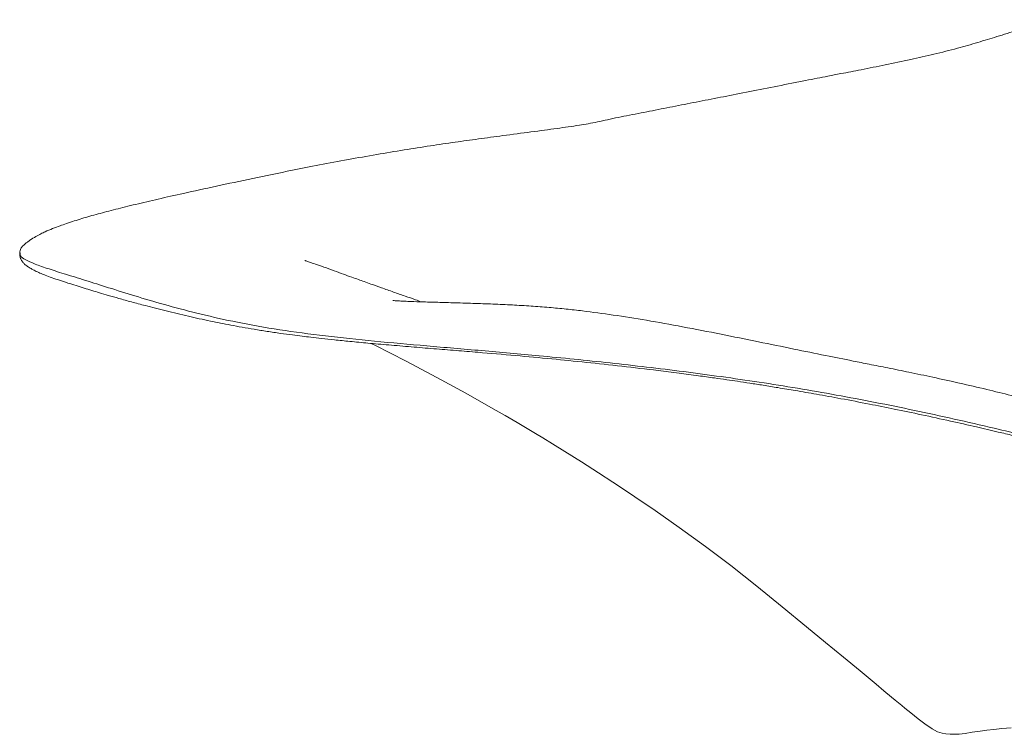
# Model space of a CAD drawing. Header units: millimetres. Extents: x 12 to 692, y 4 to 1144.
# Tile 1 of 7: x 12 to 240, y 4 to 169. Entities that reach past the tile are written whole.
import ezdxf

# ---------------------------------------------------------------- set-up
doc = ezdxf.new("R2010")
doc.units = ezdxf.units.MM

msp = doc.modelspace()

# ---------------------------------------------------------------- linework, layer by layer
at = {"color": 7, "linetype": 'Continuous', "lineweight": 15}
msp.add_line((12.52, 114.75), (12.51, 114.78), dxfattribs=at)
at = {"color": 7, "linetype": 'Continuous', "lineweight": 15, "flags": 128}
msp.add_lwpolyline([(93.61, 93.86), (94.5, 93.42), (101.7, 89.75), (108.8, 86), (115.48, 82.34), (121.81, 78.76), (124.6, 77.16), (127.32, 75.57), (129.67, 74.17), (131.61, 73.02), (133.28, 72.01), (135.49, 70.67), (138.33, 68.91), (142.19, 66.48), (146.16, 63.93), (149.47, 61.76), (152.13, 60), (154.56, 58.37), (159.22, 55.21), (164.79, 51.31), (170.84, 46.95), (176.73, 42.52), (182.74, 37.79), (188.6, 32.99), (194.17, 28.36), (198.6, 24.72), (202.75, 21.35), (206.62, 18.18), (210.3, 15.11), (212.09, 13.6), (213.83, 12.13), (214.66, 11.44), (215.45, 10.79), (216.21, 10.16), (216.93, 9.57), (218.26, 8.48), (220.03, 7.08), (221.56, 5.94), (223.22, 4.82), (224.46, 4.14), (225.51, 3.8), (226.41, 3.65), (227.39, 3.56), (228.4, 3.54), (229.43, 3.59), (230.87, 3.76), (232.49, 4), (234.32, 4.27), (235.87, 4.48), (237.51, 4.67), (239.36, 4.85), (241.46, 5.03)], dxfattribs=at)
at = {"color": 7, "linetype": 'Continuous', "lineweight": 15}
for points, knots in [([(249.89, 168.63), (249.22, 168.39), (246.9, 167.55), (243.01, 166.25), (238.31, 164.75), (233.69, 163.35), (228.83, 161.92), (223.64, 160.67), (218.07, 159.4), (212.46, 158.21), (207.08, 157.14), (202.66, 156.27), (199.29, 155.61), (196.58, 155.08), (193.81, 154.54), (189.66, 153.73), (184.3, 152.67), (178.1, 151.45), (172.21, 150.29), (166.65, 149.2), (161.16, 148.12), (155.86, 147.06), (150.62, 146.09), (146, 144.99), (141.19, 144.14), (136.58, 143.52), (130.67, 142.72), (124.28, 141.88), (118.46, 141.1), (112.85, 140.32), (107.07, 139.47), (101.02, 138.52), (94.68, 137.46), (88.14, 136.3), (81.63, 135.08), (74.2, 133.61), (66.22, 131.96), (57.8, 130.17), (50.61, 128.6), (44.44, 127.21), (39.21, 125.98), (34.58, 124.84), (31.18, 123.94), (28.63, 123.23), (26.8, 122.7), (25.02, 122.14), (23.42, 121.61), (21.71, 120.98), (20, 120.37), (18.32, 119.67), (17.31, 119.19), (16.1, 118.54), (15.19, 117.96), (14.59, 117.54), (14.39, 117.4), (14.12, 117.2), (13.86, 117.01), (13.52, 116.72), (13.1, 116.33), (12.61, 115.77), (12.49, 115.13), (12.42, 114.77)], [0, 0, 0, 0, 0.005234, 0.018264, 0.030452, 0.041856, 0.053967, 0.067954, 0.081877, 0.097319, 0.111981, 0.124318, 0.132359, 0.139031, 0.146349, 0.155141, 0.173256, 0.190921, 0.20726, 0.223177, 0.239049, 0.255346, 0.272634, 0.289792, 0.305518, 0.326642, 0.349054, 0.371004, 0.390352, 0.409003, 0.429177, 0.451556, 0.476219, 0.503211, 0.532033, 0.560857, 0.605654, 0.649614, 0.692672, 0.728076, 0.762051, 0.794643, 0.826056, 0.841558, 0.856962, 0.872277, 0.887922, 0.899309, 0.911553, 0.924594, 0.934861, 0.9465, 0.959688, 0.96145, 0.96324, 0.965096, 0.968248, 0.973302, 0.980262, 0.989146, 1, 1, 1, 1]), ([(12.42, 114.75), (12.43, 114.5), (12.45, 113.91), (12.7, 113.28), (13.06, 112.68), (13.57, 112.13), (14.21, 111.61), (15.01, 111.12), (15.97, 110.61), (17.07, 110.11), (18.36, 109.58), (19.86, 109.03), (21.59, 108.43), (23.43, 107.82), (25.34, 107.22), (27.22, 106.64), (29.04, 106.09), (30.89, 105.53), (32.95, 104.93), (35.39, 104.23), (38.24, 103.43), (41.84, 102.46), (46.2, 101.34), (51.22, 100.14), (56.23, 99.05), (60.41, 98.21), (63.82, 97.58), (66.63, 97.09), (69.6, 96.62), (72.55, 96.18), (75.25, 95.82), (77.58, 95.52), (79.81, 95.26), (82.29, 94.97), (85.29, 94.65), (88.85, 94.3), (93.03, 93.9), (97.75, 93.48), (102.82, 93.06), (108.02, 92.63), (113.14, 92.21), (119.41, 91.7), (126.75, 91.07), (135.13, 90.3), (143.32, 89.48), (151.53, 88.59), (158.69, 87.74), (164.62, 86.99), (168.95, 86.42), (172.62, 85.91), (175.63, 85.48), (178.36, 85.08), (181.17, 84.65), (184.28, 84.17), (187.8, 83.6), (191.89, 82.92), (196.74, 82.08), (202.43, 81.04), (208.43, 79.9), (214.63, 78.65), (220.88, 77.35), (227.22, 75.97), (233.13, 74.63), (237.94, 73.51), (241.66, 72.63), (244.37, 71.98), (246.61, 71.43), (248.85, 70.88), (251.56, 70.2), (254.86, 69.37), (258.74, 68.38), (262.94, 67.28), (267.21, 66.15), (271.22, 65.07), (275.48, 63.9), (279.93, 62.66), (284.94, 61.23), (288.75, 60.12), (291.43, 59.33), (292.65, 58.96), (293.5, 58.7), (294, 58.55), (294.26, 58.48), (294.42, 58.43), (294.5, 58.42), (294.53, 58.42), (294.53, 58.42), (294.53, 58.42)], [0, 0, 0, 0, 0.0069363, 0.016381, 0.0283523, 0.0403602, 0.0541436, 0.0694791, 0.0849352, 0.1002489, 0.1154201, 0.1331195, 0.1506274, 0.1679017, 0.1840812, 0.1984234, 0.211443, 0.2233253, 0.2363659, 0.2512568, 0.2679792, 0.2854394, 0.3096381, 0.3338987, 0.3561708, 0.3758145, 0.3864822, 0.3975315, 0.4089617, 0.4205268, 0.4305179, 0.4384803, 0.4455246, 0.4540291, 0.4641175, 0.4760462, 0.4896279, 0.5048659, 0.5211194, 0.5368979, 0.5521403, 0.5668452, 0.5917088, 0.6148521, 0.6365675, 0.6583036, 0.6802424, 0.6926401, 0.7040756, 0.7133867, 0.7205757, 0.726849, 0.7338442, 0.7415685, 0.7500008, 0.7598612, 0.7717328, 0.7856045, 0.8014692, 0.8153327, 0.8304325, 0.8464143, 0.8605676, 0.8723404, 0.880328, 0.8866519, 0.8913075, 0.8960018, 0.9022233, 0.9099817, 0.9187172, 0.9287852, 0.9386796, 0.9477492, 0.9559847, 0.9674956, 0.9777925, 0.9896443, 0.9928675, 0.9956511, 0.9976696, 0.9984073, 0.9989823, 0.9994299, 0.9996284, 0.9998255, 1, 1, 1, 1]), ([(349.81, 30.69), (349.45, 31.42), (348.77, 32.79), (347.11, 34.91), (345.13, 36.87), (342.89, 38.7), (339.92, 40.79), (336.15, 43.08), (331.64, 45.55), (325.37, 48.62), (317.18, 52.04), (307.06, 55.61), (295.04, 59.31), (281.37, 63.06), (266.34, 67.08), (251.75, 70.83), (235.98, 74.68), (219.06, 78.47), (200.99, 82.04), (183.19, 84.98), (165.73, 87.4), (148.73, 89.39), (133.17, 90.95), (119.07, 92.2), (106.37, 93.27), (94.3, 94.36), (82.94, 95.55), (72.35, 96.95), (62.79, 98.65), (54.24, 100.57), (46.61, 102.58), (39.72, 104.6), (33.57, 106.53), (28.02, 108.29), (23.14, 109.78), (19.04, 111.07), (15.84, 112.19), (13.65, 113.17), (12.47, 114.01), (12.5, 114.53), (12.52, 114.75)], [0, 0, 0, 0, 0.006667, 0.012651, 0.018279, 0.023788, 0.029312, 0.038633, 0.048046, 0.057559, 0.076906, 0.096663, 0.116696, 0.146799, 0.176429, 0.205618, 0.234519, 0.272831, 0.31113, 0.349582, 0.388177, 0.426858, 0.465582, 0.498121, 0.530646, 0.563136, 0.595584, 0.627998, 0.660408, 0.690991, 0.721609, 0.752259, 0.782928, 0.813602, 0.846123, 0.878624, 0.911102, 0.943562, 0.976021, 1, 1, 1, 1]), ([(105.23, 103.45), (104.79, 103.61), (103.57, 104.03), (101.36, 104.81), (98.73, 105.73), (96.08, 106.67), (93.82, 107.47), (92.06, 108.1), (90.59, 108.63), (88.99, 109.2), (87.11, 109.88), (84.96, 110.66), (82.64, 111.5), (80.72, 112.18), (79.33, 112.66), (78.62, 112.9), (78.33, 112.99), (78.32, 112.99), (78.32, 112.98)], [0, 0, 0, 0, 0.040482, 0.111269, 0.189118, 0.272227, 0.346193, 0.395657, 0.438458, 0.488158, 0.549582, 0.622781, 0.704937, 0.785417, 0.861503, 0.933595, 0.972972, 1, 1, 1, 1]), ([(349.82, 30.78), (349.14, 31.8), (347.94, 33.6), (345.96, 35.95), (344.13, 37.75), (342.5, 39.22), (340.88, 40.62), (339.23, 41.95), (337.38, 43.35), (335.35, 44.78), (332.53, 46.63), (328.9, 48.8), (324.64, 51.15), (320.26, 53.38), (315.67, 55.59), (311.1, 57.68), (306.9, 59.52), (303.02, 61.15), (298.26, 63.09), (292.14, 65.49), (284.77, 68.26), (277.73, 70.81), (271.44, 72.98), (266.04, 74.75), (261.29, 76.25), (257.42, 77.42), (253.96, 78.43), (250.41, 79.44), (246.18, 80.6), (241.25, 81.89), (235.62, 83.28), (229.58, 84.68), (223.59, 86), (218.07, 87.16), (213.17, 88.15), (208.87, 89), (204.1, 89.95), (198.26, 91.12), (190.95, 92.61), (182.87, 94.27), (174.29, 96.01), (165.67, 97.7), (157.36, 99.19), (149.64, 100.42), (143.49, 101.25), (138.58, 101.8), (134.62, 102.17), (130.46, 102.48), (126.13, 102.74), (121.65, 102.95), (117.06, 103.11), (112.61, 103.24), (108.51, 103.35), (105.03, 103.45), (102.37, 103.55), (100.58, 103.64), (99.43, 103.7), (98.9, 103.73), (98.67, 103.74), (98.65, 103.73), (98.64, 103.73)], [0, 0, 0, 0, 0.014578, 0.025701, 0.033689, 0.040749, 0.04697, 0.053641, 0.061133, 0.06893, 0.076974, 0.09249, 0.107481, 0.12266, 0.139354, 0.156297, 0.171354, 0.184398, 0.197897, 0.222192, 0.249537, 0.27585, 0.296783, 0.316354, 0.333483, 0.347727, 0.358045, 0.370725, 0.385892, 0.403496, 0.423937, 0.44685, 0.46941, 0.4897, 0.507772, 0.52364, 0.537302, 0.56045, 0.587176, 0.617615, 0.650075, 0.684199, 0.716984, 0.74755, 0.776478, 0.792112, 0.808896, 0.826826, 0.845898, 0.866109, 0.887458, 0.90951, 0.929415, 0.948552, 0.964389, 0.974545, 0.982774, 0.987767, 0.993842, 1, 1, 1, 1])]:
    msp.add_open_spline(points, degree=3, knots=knots, dxfattribs=at)

doc.saveas('drawing.dxf')
